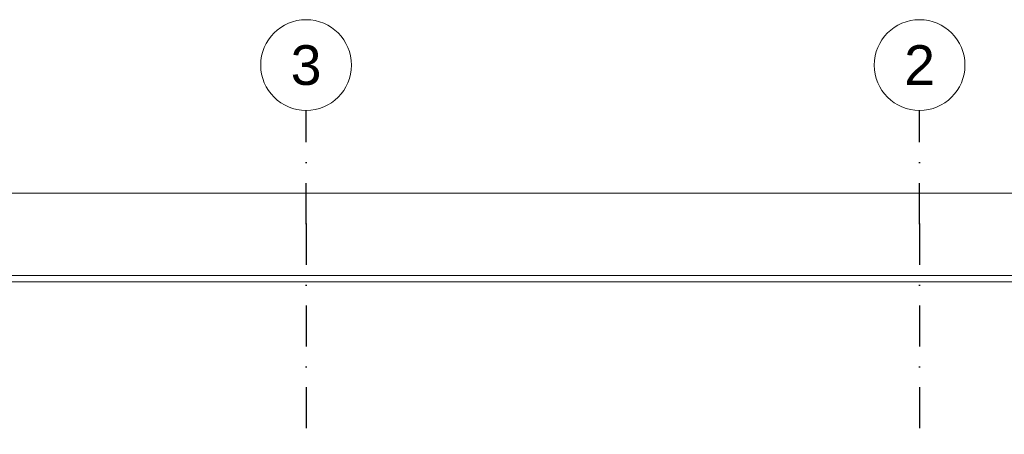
# Model space of a CAD drawing. Header units: millimetres. Extents: x 5751973 to 5786686, y -4800 to 9338.
# Tile 10 of 11: x 5765240 to 5773923, y 5684 to 9338. Entities that reach past the tile are written whole.
import ezdxf
from ezdxf.enums import TextEntityAlignment as Align

# ---------------------------------------------------------------- set-up
doc = ezdxf.new("R2010")
doc.units = ezdxf.units.MM
doc.header["$MEASUREMENT"] = 0
doc.linetypes.add('Kropki i Kreski', pattern=[720, 360, -180, 0, -180])
for name, color, linetype in [('Nowe_260-A Balustrady', 7, 'Continuous'), ('Nowe_280-A Dachy Powłoki', 7, 'Continuous'), ('Nowe_410-K Osie', 7, 'Continuous')]:
    doc.layers.add(name, color=color, linetype=linetype)
for name, color, linetype, lineweight in [('Nowe_260-A Balustrady_Nr_pióra__11', 7, 'Continuous', 13), ('Nowe_410-K Osie_Nr_pióra__1', 7, 'Continuous', 13), ('Nowe_410-K Osie_Nr_pióra__7', 7, 'Continuous', 13)]:
    doc.layers.add(name, color=color, linetype=linetype, lineweight=lineweight)
doc.layers.add('Nowe_280-A Dachy Powłoki_Nr_pióra__61', color=7, linetype='Continuous', lineweight=13, true_color=0x6a6a6a)
doc.layers.add('Nowe_410-K Osie_Nr_pióra__25', color=7, linetype='Continuous', lineweight=25, true_color=0x40a5ff)
doc.styles.add('STYL_AUTOMATYCZNY_1', font='arial.ttf')

# ---------------------------------------------------------------- blocks, each defined once
blk = doc.blocks.new('ElemPrzekroju_14', base_point=(5361781.8, 0))
at = {"layer": 'Nowe_280-A Dachy Powłoki_Nr_pióra__61', "color": 251, "linetype": 'Continuous', "lineweight": 13, "true_color": 0x6a6a6a}
blk.add_line((5760225.6, 7026.4), (5779445.6, 7026.4), dxfattribs=at)
blk = doc.blocks.new('ElemPrzekroju_23', base_point=(5361781.8, 0))
at = {"layer": 'Nowe_260-A Balustrady_Nr_pióra__11', "color": 7, "linetype": 'Continuous', "lineweight": 13}
blk.add_line((5760458.4, 7083.8), (5779180.6, 7083.8), dxfattribs=at)
blk = doc.blocks.new('ElemPrzekroju_32', base_point=(5361781.8, 0))
at = {"layer": 'Nowe_260-A Balustrady_Nr_pióra__11', "color": 7, "linetype": 'Continuous', "lineweight": 13}
blk.add_line((5760655.6, 7808.8), (5779015.6, 7808.8), dxfattribs=at)
blk = doc.blocks.new('Standardowy znacznik osi[2]', base_point=(5773175.8, 8538.2))
at = {"layer": 'Nowe_410-K Osie_Nr_pióra__25', "color": 161, "linetype": 'Kropki i Kreski', "lineweight": 25, "true_color": 0x40a5ff}
for q in [(5773175.8, 8538.2), (5773175.8, -3000)]:
    blk.add_line((5773175.8, 7538.2), q, dxfattribs=at)
blk.add_point((5773175.8, 7538.2), dxfattribs=at)
blk.add_point((5773175.8, 7538.2), dxfattribs=at)
at = {"layer": 'Nowe_410-K Osie_Nr_pióra__7', "color": 7, "linetype": 'Continuous', "lineweight": 13}
blk.add_circle((5773175.8, 8938.2), 400, dxfattribs=at)
at = {"layer": 'Nowe_410-K Osie_Nr_pióra__1', "color": 7, "lineweight": 13, "style": 'STYL_AUTOMATYCZNY_1'}
for tag, p in [('AC_MarkerText_1_0', (5773175.8, 9113.2)), ('AC_MarkerText_1_1', (5773175.8, -4225))]:
    blk.add_attdef(tag, text='', height=350, rotation=360, dxfattribs=at).set_placement(p, align=Align.TOP_CENTER)
blk = doc.blocks.new('Standardowy znacznik osi[4]', base_point=(5767765.5, 8538.2))
at = {"layer": 'Nowe_410-K Osie_Nr_pióra__25', "color": 161, "linetype": 'Kropki i Kreski', "lineweight": 25, "true_color": 0x40a5ff}
for q in [(5767765.5, 8538.2), (5767765.5, -3000)]:
    blk.add_line((5767765.5, 7538.2), q, dxfattribs=at)
blk.add_point((5767765.5, 7538.2), dxfattribs=at)
blk.add_point((5767765.5, 7538.2), dxfattribs=at)
at = {"layer": 'Nowe_410-K Osie_Nr_pióra__7', "color": 7, "linetype": 'Continuous', "lineweight": 13}
blk.add_circle((5767765.5, 8938.2), 400, dxfattribs=at)
at = {"layer": 'Nowe_410-K Osie_Nr_pióra__1', "color": 7, "lineweight": 13, "style": 'STYL_AUTOMATYCZNY_1'}
for tag, p in [('AC_MarkerText_1_0', (5767765.5, 9113.2)), ('AC_MarkerText_1_1', (5767765.5, -4225))]:
    blk.add_attdef(tag, text='', height=350, rotation=360, dxfattribs=at).set_placement(p, align=Align.TOP_CENTER)

msp = doc.modelspace()

# ---------------------------------------------------------------- block references
at = {"layer": 'Nowe_260-A Balustrady', "lineweight": 0}
for name in ['ElemPrzekroju_32', 'ElemPrzekroju_23']:
    msp.add_blockref(name, (5361781.8, 0), dxfattribs=at)
at = {"layer": 'Nowe_280-A Dachy Powłoki', "lineweight": 0}
msp.add_blockref('ElemPrzekroju_14', (5361781.8, 0), dxfattribs=at)
at = {"layer": 'Nowe_410-K Osie', "color": 8, "linetype": 'Continuous', "lineweight": 13}
ref = msp.add_blockref('Standardowy znacznik osi[4]', (5767765.5, 8538.2), dxfattribs=at)
ref.add_attrib('AC_MarkerText_1', '3', dxfattribs={"layer": 'Nowe_410-K Osie_Nr_pióra__1', "color": 7, "lineweight": 13, "height": 350, "rotation": 360, "style": 'STYL_AUTOMATYCZNY_1'}).set_placement((5767765.5, 9113.2), align=Align.TOP_CENTER)
ref = msp.add_blockref('Standardowy znacznik osi[2]', (5773175.8, 8538.2), dxfattribs=at)
ref.add_attrib('AC_MarkerText_1', '2', dxfattribs={"layer": 'Nowe_410-K Osie_Nr_pióra__1', "color": 7, "lineweight": 13, "height": 350, "rotation": 360, "style": 'STYL_AUTOMATYCZNY_1'}).set_placement((5773175.8, 9113.2), align=Align.TOP_CENTER)

doc.saveas('drawing.dxf')
